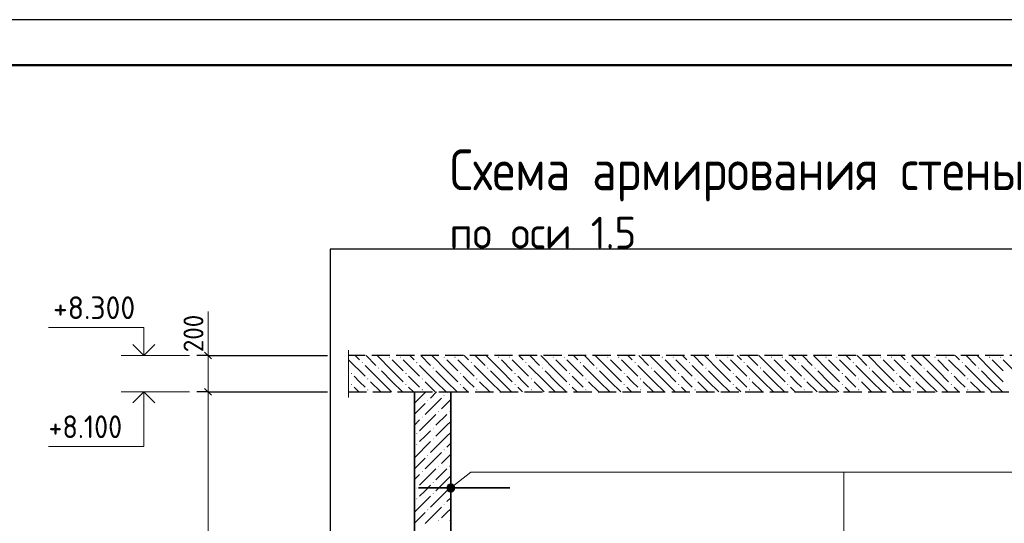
# Model space of a CAD drawing. Header units: millimetres. Extents: x 0 to 50400, y 0 to 35640.
# Tile 9 of 10: x 24371 to 37367, y 28989 to 35640. Entities that reach past the tile are written whole.
import ezdxf

# ---------------------------------------------------------------- set-up
doc = ezdxf.new("R2010")
doc.units = ezdxf.units.MM
doc.linetypes.add('______2', pattern=[324, 240, -84])
for name, color, linetype, lineweight in [('Standard', 7, 'Continuous', 25), ('Высотные отметки', 7, 'Continuous', 25), ('ЖБ Перекрытие верхний уровень', 7, 'Continuous', 35), ('ЖБ Стена верхний уровень', 7, 'Continuous', 35), ('Заголовок чертежа', 7, 'Continuous', 25), ('Позиционная метка линия выноска', 7, 'Continuous', 13), ('Размерная линия_ общее', 7, 'Continuous', 13)]:
    doc.layers.add(name, color=color, linetype=linetype, lineweight=lineweight)
doc.layers.add('Размерная выноска', color=7, linetype='Continuous')
doc.layers.add('Стена ДОП П-обр. неравн', color=7, linetype='Continuous', true_color=0xa0a0a0)
doc.styles.add('ISOCPEUR', font='txt')

msp = doc.modelspace()

# ---------------------------------------------------------------- hatches: boundary and pattern name
at = {"layer": 'ЖБ Перекрытие верхний уровень', "linetype": 'Continuous', "lineweight": 18, "transparency": 33554687}
for points in [[(28886, 31111), (28893, 31119), (28901, 31111), (28893, 31103)], [(29246, 31183), (29253, 31191), (29261, 31183), (29253, 31175)], [(29390, 31183), (29397, 31191), (29405, 31183), (29397, 31175)], [(29606, 31111), (29613, 31119), (29621, 31111), (29613, 31103)], [(29966, 31183), (29973, 31191), (29981, 31183), (29973, 31175)], [(30110, 31183), (30117, 31191), (30125, 31183), (30117, 31175)], [(30326, 31111), (30333, 31119), (30341, 31111), (30333, 31103)], [(30686, 31183), (30693, 31191), (30701, 31183), (30693, 31175)], [(30830, 31183), (30837, 31191), (30845, 31183), (30837, 31175)], [(31046, 31111), (31053, 31119), (31061, 31111), (31053, 31103)], [(31406, 31183), (31413, 31191), (31421, 31183), (31413, 31175)], [(31550, 31183), (31557, 31191), (31565, 31183), (31557, 31175)], [(31766, 31111), (31773, 31119), (31781, 31111), (31773, 31103)], [(32126, 31183), (32133, 31191), (32141, 31183), (32133, 31175)], [(32270, 31183), (32277, 31191), (32285, 31183), (32277, 31175)], [(32486, 31111), (32493, 31119), (32501, 31111), (32493, 31103)], [(32846, 31183), (32853, 31191), (32861, 31183), (32853, 31175)], [(32990, 31183), (32997, 31191), (33005, 31183), (32997, 31175)], [(33206, 31111), (33213, 31119), (33221, 31111), (33213, 31103)], [(33566, 31183), (33573, 31191), (33581, 31183), (33573, 31175)], [(33710, 31183), (33717, 31191), (33725, 31183), (33717, 31175)], [(33926, 31111), (33933, 31119), (33941, 31111), (33933, 31103)], [(34286, 31183), (34293, 31191), (34301, 31183), (34293, 31175)], [(34430, 31183), (34437, 31191), (34445, 31183), (34437, 31175)], [(34646, 31111), (34653, 31119), (34661, 31111), (34653, 31103)], [(35006, 31183), (35013, 31191), (35021, 31183), (35013, 31175)], [(35150, 31183), (35157, 31191), (35165, 31183), (35157, 31175)], [(35366, 31111), (35373, 31119), (35381, 31111), (35373, 31103)], [(35726, 31183), (35733, 31191), (35741, 31183), (35733, 31175)], [(35870, 31183), (35877, 31191), (35885, 31183), (35877, 31175)], [(36086, 31111), (36093, 31119), (36101, 31111), (36093, 31103)], [(36446, 31183), (36453, 31191), (36461, 31183), (36453, 31175)], [(36590, 31183), (36597, 31191), (36605, 31183), (36597, 31175)], [(36806, 31111), (36813, 31119), (36821, 31111), (36813, 31103)], [(37166, 31183), (37173, 31191), (37181, 31183), (37173, 31175)], [(37310, 31183), (37317, 31191), (37325, 31183), (37317, 31175)], [(28742, 30967), (28749, 30975), (28757, 30967), (28749, 30959)], [(29102, 31039), (29109, 31047), (29117, 31039), (29109, 31031)], [(29462, 30967), (29469, 30975), (29477, 30967), (29469, 30959)], [(29822, 31039), (29829, 31047), (29837, 31039), (29829, 31031)], [(30182, 30967), (30189, 30975), (30197, 30967), (30189, 30959)], [(30542, 31039), (30549, 31047), (30557, 31039), (30549, 31031)], [(30902, 30967), (30909, 30975), (30917, 30967), (30909, 30959)], [(31262, 31039), (31269, 31047), (31277, 31039), (31269, 31031)], [(31622, 30967), (31629, 30975), (31637, 30967), (31629, 30959)], [(31982, 31039), (31989, 31047), (31997, 31039), (31989, 31031)], [(32342, 30967), (32349, 30975), (32357, 30967), (32349, 30959)], [(32702, 31039), (32709, 31047), (32717, 31039), (32709, 31031)], [(33062, 30967), (33069, 30975), (33077, 30967), (33069, 30959)], [(33422, 31039), (33429, 31047), (33437, 31039), (33429, 31031)], [(33782, 30967), (33789, 30975), (33797, 30967), (33789, 30959)], [(34142, 31039), (34149, 31047), (34157, 31039), (34149, 31031)], [(34502, 30967), (34509, 30975), (34517, 30967), (34509, 30959)], [(34862, 31039), (34869, 31047), (34877, 31039), (34869, 31031)], [(35222, 30967), (35229, 30975), (35237, 30967), (35229, 30959)], [(35582, 31039), (35589, 31047), (35597, 31039), (35589, 31031)], [(35942, 30967), (35949, 30975), (35957, 30967), (35949, 30959)], [(36302, 31039), (36309, 31047), (36317, 31039), (36309, 31031)], [(36662, 30967), (36669, 30975), (36677, 30967), (36669, 30959)], [(37022, 31039), (37029, 31047), (37037, 31039), (37029, 31031)], [(28742, 30823), (28749, 30831), (28757, 30823), (28749, 30815)], [(28958, 30895), (28965, 30903), (28973, 30895), (28965, 30887)], [(29462, 30823), (29469, 30831), (29477, 30823), (29469, 30815)], [(29678, 30895), (29685, 30903), (29693, 30895), (29685, 30887)], [(30182, 30823), (30189, 30831), (30197, 30823), (30189, 30815)], [(30398, 30895), (30405, 30903), (30413, 30895), (30405, 30887)], [(30902, 30823), (30909, 30831), (30917, 30823), (30909, 30815)], [(31118, 30895), (31125, 30903), (31133, 30895), (31125, 30887)], [(31622, 30823), (31629, 30831), (31637, 30823), (31629, 30815)], [(31838, 30895), (31845, 30903), (31853, 30895), (31845, 30887)], [(32342, 30823), (32349, 30831), (32357, 30823), (32349, 30815)], [(32558, 30895), (32565, 30903), (32573, 30895), (32565, 30887)], [(33062, 30823), (33069, 30831), (33077, 30823), (33069, 30815)], [(33278, 30895), (33285, 30903), (33293, 30895), (33285, 30887)], [(33782, 30823), (33789, 30831), (33797, 30823), (33789, 30815)], [(33998, 30895), (34005, 30903), (34013, 30895), (34005, 30887)], [(34502, 30823), (34509, 30831), (34517, 30823), (34509, 30815)], [(34718, 30895), (34725, 30903), (34733, 30895), (34725, 30887)], [(35222, 30823), (35229, 30831), (35237, 30823), (35229, 30815)], [(35438, 30895), (35445, 30903), (35453, 30895), (35445, 30887)], [(35942, 30823), (35949, 30831), (35957, 30823), (35949, 30815)], [(36158, 30895), (36165, 30903), (36173, 30895), (36165, 30887)], [(36662, 30823), (36669, 30831), (36677, 30823), (36669, 30815)], [(36878, 30895), (36885, 30903), (36893, 30895), (36885, 30887)], [(28958, 30751), (28965, 30759), (28973, 30751), (28965, 30743)], [(29678, 30751), (29685, 30759), (29693, 30751), (29685, 30743)], [(30398, 30751), (30405, 30759), (30413, 30751), (30405, 30743)], [(31118, 30751), (31125, 30759), (31133, 30751), (31125, 30743)], [(31838, 30751), (31845, 30759), (31853, 30751), (31845, 30743)], [(32558, 30751), (32565, 30759), (32573, 30751), (32565, 30743)], [(33278, 30751), (33285, 30759), (33293, 30751), (33285, 30743)], [(33998, 30751), (34005, 30759), (34013, 30751), (34005, 30743)], [(34718, 30751), (34725, 30759), (34733, 30751), (34725, 30743)], [(35438, 30751), (35445, 30759), (35453, 30751), (35445, 30743)], [(36158, 30751), (36165, 30759), (36173, 30751), (36165, 30743)], [(36878, 30751), (36885, 30759), (36893, 30751), (36885, 30743)]]:
    msp.add_hatch(color=7, dxfattribs=at).paths.add_polyline_path(points, flags=16)
at = {"layer": 'ЖБ Стена верхний уровень', "linetype": 'Continuous', "lineweight": 18, "transparency": 33554687}
for points in [[(29967, 30679), (29973, 30685), (29979, 30679), (29973, 30673)], [(29751, 30607), (29757, 30613), (29763, 30607), (29757, 30601)], [(29895, 30463), (29901, 30469), (29907, 30463), (29901, 30457)], [(30039, 30463), (30045, 30469), (30051, 30463), (30045, 30457)], [(29679, 30391), (29685, 30397), (29691, 30391), (29685, 30385)], [(29607, 30175), (29613, 30181), (29619, 30175), (29613, 30169)], [(29823, 30247), (29829, 30253), (29835, 30247), (29829, 30241)], [(29607, 30031), (29613, 30037), (29619, 30031), (29613, 30025)], [(29823, 30103), (29829, 30109), (29835, 30103), (29829, 30097)], [(29751, 29887), (29757, 29893), (29763, 29887), (29757, 29881)], [(29967, 29959), (29973, 29965), (29979, 29959), (29973, 29953)], [(29679, 29671), (29685, 29677), (29691, 29671), (29685, 29665)], [(29895, 29743), (29901, 29749), (29907, 29743), (29901, 29737)], [(30039, 29743), (30045, 29749), (30051, 29743), (30045, 29737)], [(29823, 29527), (29829, 29533), (29835, 29527), (29829, 29521)], [(29607, 29455), (29613, 29461), (29619, 29455), (29613, 29449)], [(29823, 29383), (29829, 29389), (29835, 29383), (29829, 29377)], [(29607, 29311), (29613, 29317), (29619, 29311), (29613, 29305)], [(29967, 29239), (29973, 29245), (29979, 29239), (29973, 29233)], [(29751, 29167), (29757, 29173), (29763, 29167), (29757, 29161)], [(29895, 29023), (29901, 29029), (29907, 29023), (29901, 29017)], [(30039, 29023), (30045, 29029), (30051, 29023), (30045, 29017)]]:
    msp.add_hatch(color=7, dxfattribs=at).paths.add_polyline_path(points, flags=16)
at = {"layer": 'Позиционная метка линия выноска', "linetype": 'Continuous', "lineweight": 13, "transparency": 33554687}
for points in [[(30111, 29437), (30054, 29510), (30028, 29499)], [(30114, 29464), (30081, 29506), (30054, 29510)], [(30114, 29464), (30054, 29510), (30111, 29437)], [(30081, 29506), (30114, 29464), (30103, 29490)], [(30068, 29403), (30011, 29476), (30008, 29449)], [(30068, 29403), (30008, 29449), (30041, 29407)], [(30041, 29407), (30008, 29449), (30018, 29423)], [(30094, 29414), (30028, 29499), (30011, 29476)], [(30094, 29414), (30011, 29476), (30068, 29403)], [(30111, 29437), (30028, 29499), (30094, 29414)]]:
    msp.add_hatch(color=7, dxfattribs=at).paths.add_polyline_path(points)

# ---------------------------------------------------------------- linework, layer by layer
at = {"layer": 'Standard', "color": 7, "linetype": 'Continuous', "lineweight": 25, "transparency": 33554687}
msp.add_lwpolyline([(0, 0), (50400, 0), (50400, 35640), (0, 35640), (0, 0)], close=True, dxfattribs=at)
at = {"layer": 'Standard', "color": 7, "linetype": 'Continuous', "lineweight": 13, "transparency": 33554687}
msp.add_lwpolyline([(50400, 35640), (0, 35640), (0, 0), (50400, 0), (50400, 35640)], dxfattribs=at)
at = {"layer": 'Standard', "color": 7, "linetype": 'Continuous', "lineweight": 50, "transparency": 33554687}
msp.add_lwpolyline([(2400, 35040), (49800, 35040), (49800, 600), (2400, 600), (2400, 35040)], close=True, dxfattribs=at)
at = {"layer": 'Standard', "color": 254, "linetype": 'Continuous', "lineweight": -3, "true_color": 0xc4c4ff, "transparency": 33554687}
msp.add_lwpolyline([(28469, 20031), (46973, 20031), (46973, 32611), (28469, 32611), (28469, 20031)], dxfattribs=at)
at = {"layer": 'Высотные отметки', "color": 7, "linetype": 'Continuous', "lineweight": 35, "transparency": 33554687}
for p, q in [((26011, 31204), (25866, 31349)), ((26011, 31204), (25866, 31349)), ((26011, 31204), (26156, 31349)), ((26011, 31204), (26156, 31349)), ((26011, 30724), (25866, 30578)), ((26011, 30724), (25866, 30578)), ((26011, 30724), (26156, 30578)), ((26011, 30724), (26156, 30578))]:
    msp.add_line(p, q, dxfattribs=at)
at = {"layer": 'Высотные отметки', "color": 7, "linetype": 'Continuous', "lineweight": 13, "transparency": 33554687}
for p, q in [((26611, 31204), (25711, 31204)), ((26611, 31204), (25711, 31204)), ((26611, 30724), (25711, 30724)), ((26611, 30724), (25711, 30724))]:
    msp.add_line(p, q, dxfattribs=at)
for points in [[(26011, 31204), (26011, 31576), (24751, 31576)], [(26011, 31204), (26011, 31576), (24751, 31576)], [(26011, 30724), (26011, 30004), (24751, 30004)], [(26011, 30724), (26011, 30004), (24751, 30004)]]:
    msp.add_lwpolyline(points, dxfattribs=at)
at = {"layer": 'ЖБ Перекрытие верхний уровень', "color": 7, "linetype": '______2', "lineweight": 25, "transparency": 33554687}
for p, q in [((45781, 31204), (28709, 31204)), ((28709, 30724), (29581, 30724)), ((30061, 30724), (45301, 30724))]:
    msp.add_line(p, q, dxfattribs=at)
at = {"layer": 'ЖБ Перекрытие верхний уровень', "color": 9, "linetype": 'Continuous', "lineweight": 18, "true_color": 0xc7c7c7, "transparency": 33554687}
for p, q in [((28800, 31204), (28857, 31147)), ((28944, 31204), (29073, 31075)), ((29289, 31003), (29089, 31204)), ((29520, 31204), (29577, 31147)), ((29664, 31204), (29793, 31075)), ((30009, 31003), (29809, 31204)), ((30240, 31204), (30297, 31147)), ((30384, 31204), (30513, 31075)), ((30729, 31003), (30529, 31204)), ((30960, 31204), (31017, 31147)), ((31104, 31204), (31233, 31075)), ((31449, 31003), (31249, 31204)), ((31680, 31204), (31737, 31147)), ((31824, 31204), (31953, 31075)), ((32169, 31003), (31969, 31204)), ((32400, 31204), (32457, 31147)), ((32544, 31204), (32673, 31075)), ((32889, 31003), (32689, 31204)), ((33120, 31204), (33177, 31147)), ((33264, 31204), (33393, 31075)), ((33609, 31003), (33409, 31204)), ((33840, 31204), (33897, 31147)), ((33984, 31204), (34113, 31075)), ((34329, 31003), (34129, 31204)), ((34560, 31204), (34617, 31147)), ((34704, 31204), (34833, 31075)), ((35049, 31003), (34849, 31204)), ((35280, 31204), (35337, 31147)), ((35424, 31204), (35553, 31075)), ((35769, 31003), (35569, 31204)), ((36000, 31204), (36057, 31147)), ((36144, 31204), (36273, 31075)), ((36489, 31003), (36289, 31204)), ((36720, 31204), (36777, 31147)), ((36864, 31204), (36993, 31075)), ((37209, 31003), (37009, 31204)), ((28713, 31147), (28929, 30931)), ((29145, 30859), (28929, 31075)), ((29289, 31147), (29433, 31003)), ((29433, 31147), (29649, 30931)), ((29865, 30859), (29649, 31075)), ((30009, 31147), (30153, 31003)), ((30153, 31147), (30369, 30931)), ((30585, 30859), (30369, 31075)), ((30729, 31147), (30873, 31003)), ((30873, 31147), (31089, 30931)), ((31305, 30859), (31089, 31075)), ((31449, 31147), (31593, 31003)), ((31593, 31147), (31809, 30931)), ((32025, 30859), (31809, 31075)), ((32169, 31147), (32313, 31003)), ((32313, 31147), (32529, 30931)), ((32745, 30859), (32529, 31075)), ((32889, 31147), (33033, 31003)), ((33033, 31147), (33249, 30931)), ((33465, 30859), (33249, 31075)), ((33609, 31147), (33753, 31003)), ((33753, 31147), (33969, 30931)), ((34185, 30859), (33969, 31075)), ((34329, 31147), (34473, 31003)), ((34473, 31147), (34689, 30931)), ((34905, 30859), (34689, 31075)), ((35049, 31147), (35193, 31003)), ((35193, 31147), (35409, 30931)), ((35625, 30859), (35409, 31075)), ((35769, 31147), (35913, 31003)), ((35913, 31147), (36129, 30931)), ((36345, 30859), (36129, 31075)), ((36489, 31147), (36633, 31003)), ((36633, 31147), (36849, 30931)), ((37065, 30859), (36849, 31075)), ((37209, 31147), (37353, 31003)), ((37353, 31147), (37569, 30931)), ((28709, 31007), (28713, 31003)), ((29145, 31003), (29289, 30859)), ((29289, 31003), (29433, 30859)), ((29865, 31003), (30009, 30859)), ((30009, 31003), (30153, 30859)), ((30585, 31003), (30729, 30859)), ((30729, 31003), (30873, 30859)), ((31305, 31003), (31449, 30859)), ((31449, 31003), (31593, 30859)), ((32025, 31003), (32169, 30859)), ((32169, 31003), (32313, 30859)), ((32745, 31003), (32889, 30859)), ((32889, 31003), (33033, 30859)), ((33465, 31003), (33609, 30859)), ((33609, 31003), (33753, 30859)), ((34185, 31003), (34329, 30859)), ((34329, 31003), (34473, 30859)), ((34905, 31003), (35049, 30859)), ((35049, 31003), (35193, 30859)), ((35625, 31003), (35769, 30859)), ((35769, 31003), (35913, 30859)), ((36345, 31003), (36489, 30859)), ((36489, 31003), (36633, 30859)), ((37065, 31003), (37209, 30859)), ((37209, 31003), (37353, 30859)), ((28709, 30863), (28713, 30859)), ((28857, 30859), (28785, 30931)), ((28929, 30787), (28857, 30859)), ((29001, 30859), (29136, 30724)), ((29145, 30859), (29280, 30724)), ((29289, 30859), (29424, 30724)), ((29577, 30859), (29505, 30931)), ((29649, 30787), (29577, 30859)), ((29721, 30859), (29856, 30724)), ((29865, 30859), (30000, 30724)), ((30009, 30859), (30144, 30724)), ((30297, 30859), (30225, 30931)), ((30369, 30787), (30297, 30859)), ((30441, 30859), (30576, 30724)), ((30585, 30859), (30720, 30724)), ((30729, 30859), (30864, 30724)), ((31017, 30859), (30945, 30931)), ((31089, 30787), (31017, 30859)), ((31161, 30859), (31296, 30724)), ((31305, 30859), (31440, 30724)), ((31449, 30859), (31584, 30724)), ((31737, 30859), (31665, 30931)), ((31809, 30787), (31737, 30859)), ((31881, 30859), (32016, 30724)), ((32025, 30859), (32160, 30724)), ((32169, 30859), (32304, 30724)), ((32457, 30859), (32385, 30931)), ((32529, 30787), (32457, 30859)), ((32601, 30859), (32736, 30724)), ((32745, 30859), (32880, 30724)), ((32889, 30859), (33024, 30724)), ((33177, 30859), (33105, 30931)), ((33249, 30787), (33177, 30859)), ((33321, 30859), (33456, 30724)), ((33465, 30859), (33600, 30724)), ((33609, 30859), (33744, 30724)), ((33897, 30859), (33825, 30931)), ((33969, 30787), (33897, 30859)), ((34041, 30859), (34176, 30724)), ((34185, 30859), (34321, 30724)), ((34329, 30859), (34464, 30724)), ((34617, 30859), (34545, 30931)), ((34689, 30787), (34617, 30859)), ((34761, 30859), (34896, 30724)), ((34905, 30859), (35041, 30724)), ((35049, 30859), (35184, 30724)), ((35337, 30859), (35265, 30931)), ((35409, 30787), (35337, 30859)), ((35481, 30859), (35616, 30724)), ((35625, 30859), (35761, 30724)), ((35769, 30859), (35904, 30724)), ((36057, 30859), (35985, 30931)), ((36129, 30787), (36057, 30859)), ((36201, 30859), (36336, 30724)), ((36345, 30859), (36481, 30724)), ((36489, 30859), (36624, 30724)), ((36777, 30859), (36705, 30931)), ((36849, 30787), (36777, 30859)), ((36921, 30859), (37056, 30724)), ((37065, 30859), (37201, 30724)), ((37209, 30859), (37344, 30724)), ((28785, 30787), (28848, 30724)), ((29505, 30787), (29568, 30724)), ((30225, 30787), (30288, 30724)), ((30945, 30787), (31008, 30724)), ((31665, 30787), (31728, 30724)), ((32385, 30787), (32448, 30724)), ((33105, 30787), (33168, 30724)), ((33825, 30787), (33888, 30724)), ((34545, 30787), (34608, 30724)), ((35265, 30787), (35328, 30724)), ((35985, 30787), (36048, 30724)), ((36705, 30787), (36768, 30724))]:
    msp.add_line(p, q, dxfattribs=at)
at = {"layer": 'ЖБ Стена верхний уровень', "color": 251, "linetype": 'Continuous', "lineweight": 18, "true_color": 0x494949, "transparency": 33554687}
for p, q in [((29730, 30724), (29581, 30574)), ((29874, 30724), (29793, 30643)), ((30018, 30724), (30009, 30715)), ((29721, 30571), (29581, 30430)), ((29937, 30643), (29721, 30427)), ((29937, 30499), (30009, 30571)), ((30009, 30571), (30061, 30622)), ((29865, 30427), (29649, 30211)), ((30009, 30427), (29865, 30283)), ((29581, 30286), (29649, 30355)), ((30009, 30283), (29865, 30139)), ((30009, 30283), (30061, 30334)), ((29721, 30139), (29793, 30211)), ((30061, 30190), (30009, 30139)), ((29793, 30067), (29581, 29854)), ((29649, 30067), (29721, 30139)), ((30009, 30139), (29793, 29923)), ((30061, 30046), (30009, 29995)), ((29937, 29923), (29721, 29707)), ((30009, 29851), (30061, 29902)), ((29721, 29851), (29581, 29710)), ((29937, 29779), (30009, 29851)), ((29581, 29566), (29649, 29635)), ((29865, 29707), (29649, 29491)), ((30009, 29707), (29865, 29563)), ((30009, 29563), (29865, 29419)), ((30009, 29563), (30061, 29614)), ((29649, 29347), (29721, 29419)), ((29721, 29419), (29793, 29491)), ((30009, 29419), (29793, 29203)), ((30061, 29470), (30009, 29419)), ((29793, 29347), (29581, 29134)), ((30061, 29326), (30009, 29275)), ((29721, 29131), (29581, 28990)), ((29937, 29203), (29721, 28987)), ((29937, 29059), (30009, 29131)), ((30009, 29131), (30061, 29182))]:
    msp.add_line(p, q, dxfattribs=at)
at = {"layer": 'ЖБ Стена верхний уровень', "color": 7, "linetype": 'Continuous', "lineweight": 35, "transparency": 33554687}
for p, q in [((29581, 30724), (29581, 21124)), ((30061, 21124), (30061, 30724))]:
    msp.add_line(p, q, dxfattribs=at)
at = {"layer": 'ЖБ Стена верхний уровень', "color": 253, "linetype": '______2', "lineweight": -3, "true_color": 0xababab, "transparency": 33554687}
msp.add_line((29581, 30724), (30061, 30724), dxfattribs=at)
at = {"layer": 'Позиционная метка линия выноска', "color": 7, "linetype": 'Continuous', "lineweight": 13, "transparency": 33554687}
for p, q in [((30018, 29423), (30018, 29423)), ((30028, 29499), (30028, 29499)), ((30094, 29414), (30094, 29414)), ((30103, 29490), (30103, 29490))]:
    msp.add_line(p, q, dxfattribs=at)
for points in [[(38452, 29666), (30880, 29666), (30328, 29666), (30061, 29456)], [(35251, 29666), (35251, 26448), (33940, 25137)]]:
    msp.add_lwpolyline(points, dxfattribs=at)
msp.add_circle((30061, 29456), 54, dxfattribs=at)
at = {"layer": 'Размерная выноска', "color": 7, "linetype": 'Continuous', "lineweight": 13, "transparency": 33554687}
for p, q in [((26857, 31204), (26857, 31785)), ((28709, 31276), (28709, 30652))]:
    msp.add_line(p, q, dxfattribs=at)
at = {"layer": 'Размерная линия_ общее', "color": 7, "linetype": 'Continuous', "lineweight": -3, "transparency": 33554687}
for p, q in [((26857, 31204), (26707, 31204)), ((26857, 31204), (27007, 31204)), ((26857, 31204), (28436, 31204)), ((26857, 30724), (26707, 30724)), ((26857, 30724), (27007, 30724)), ((26857, 30724), (28436, 30724))]:
    msp.add_line(p, q, dxfattribs=at)
at = {"layer": 'Размерная линия_ общее', "color": 7, "linetype": 'Continuous', "lineweight": 25, "transparency": 33554687}
for p, q in [((26812, 31249), (26902, 31159)), ((26812, 30769), (26902, 30679))]:
    msp.add_line(p, q, dxfattribs=at)
at = {"layer": 'Размерная линия_ общее', "color": 7, "linetype": 'Continuous', "lineweight": 13, "transparency": 33554687}
for p, q in [((26857, 31204), (26857, 31294)), ((26857, 30724), (26857, 21124))]:
    msp.add_line(p, q, dxfattribs=at)
msp.add_lwpolyline([(26857, 31204), (26857, 31126), (26857, 31126), (26857, 30724)], dxfattribs=at)
at = {"layer": 'Стена ДОП П-обр. неравн', "color": 7, "linetype": 'Continuous', "lineweight": 35, "transparency": 33554687}
msp.add_line((29636, 29456), (30840, 29456), dxfattribs=at)

# ---------------------------------------------------------------- texts
at = {"layer": 'Высотные отметки', "color": 7, "linetype": 'Continuous', "lineweight": 25, "transparency": 33554687, "char_height": 300, "attachment_point": 7, "style": 'ISOCPEUR'}
for s, insert, width in [('\\W0.95;+8.300', (24811, 31686), 1281.45), ('\\W0.90;+8.100', (24751, 30114), 1214.13)]:
    msp.add_mtext(s, dxfattribs=dict(at, insert=insert, width=width))
at = {"layer": 'Заголовок чертежа', "color": 7, "linetype": 'Continuous', "lineweight": 50, "transparency": 33554687, "attachment_point": 7, "style": 'ISOCPEUR'}
for s, insert, char_height, width in [('\\W0.99;Схема армирования стены', (30044, 33241), 540, 9225.74), ('\\W0.94;по оси 1.5', (30044, 32617), 420, 2757.91)]:
    msp.add_mtext(s, dxfattribs=dict(at, insert=insert, char_height=char_height, width=width))
at = {"layer": 'Размерная линия_ общее', "color": 7, "linetype": 'Continuous', "lineweight": 25, "transparency": 33554687, "insert": (26797, 31249), "char_height": 264, "width": 674.38, "attachment_point": 7, "rotation": 90, "style": 'ISOCPEUR'}
msp.add_mtext('\\W0.91;200', dxfattribs=at)

doc.saveas('drawing.dxf')
